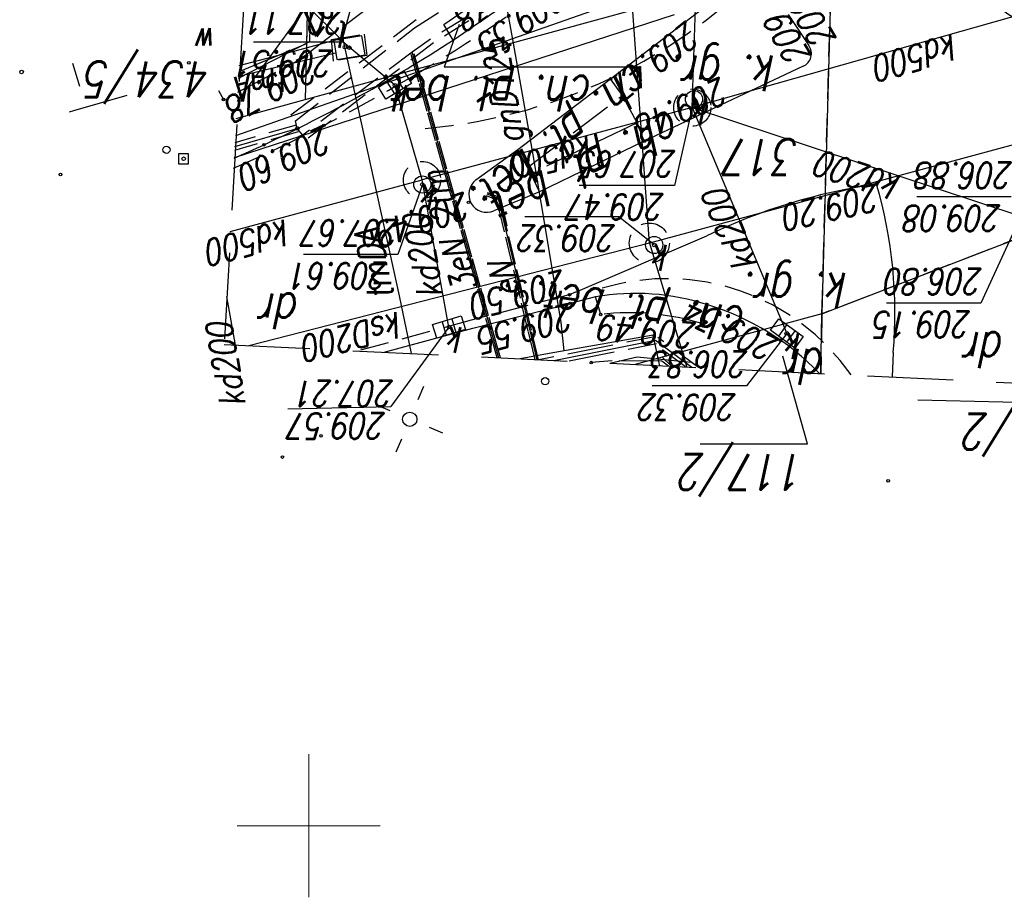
# Model space of a CAD drawing. Extents: x -110 to 11927435, y -6590197 to 5675008.
# Tile 33 of 71: x -109 to -74, y -328 to -297. Entities that reach past the tile are written whole.
import ezdxf
from ezdxf.enums import TextEntityAlignment as Align

# ---------------------------------------------------------------- set-up
doc = ezdxf.new("R2010")
doc.units = 0
for name, pattern in [('BGT', [0]), ('BPB', [1.5, 1, -0.5]), ('KOC', [2, 1.5, -0.5]), ('KOJ', [0]), ('KON', [1.5, 1, -0.5]), ('KOU', [1.5, 1, -0.5]), ('UBE', [1.5, 1, -0.5]), ('UOK', [1.5, 1, -0.5]), ('UOT', [1.5, 1, -0.5]), ('UPE', [0]), ('UPG', [0]), ('UPK', [0]), ('UPT', [0]), ('UPW', [0])]:
    doc.linetypes.add(name, pattern=pattern)
doc.layers.get('0').update_dxf_attribs({"color": 250, "linetype": 'CONTINUOUS', "lineweight": 100})
doc.layers.add('_0', color=7, linetype='CONTINUOUS')
doc.layers.add('PARSI', color=7, linetype='CONTINUOUS', lineweight=20, true_color=0x0a0909)
doc.styles.add('K1_ACAD', font='romans.shx', dxfattribs={"width": 0.8, "oblique": 12})

# ---------------------------------------------------------------- blocks, each defined once
blk = doc.blocks.new('other_WSU')
at = {"linetype": 'Continuous'}
blk.add_circle((0, 0), 0.045, dxfattribs=at)
blk = doc.blocks.new('other_UGE')
at = {"linetype": 'Continuous'}
blk.add_circle((0, 0), 0.0625, dxfattribs=at)
blk = doc.blocks.new('other_KRA')
at = {"linetype": 'Continuous'}
for p, q in [((-0.525, -0.25), (-0.525, 0.25)), ((-0.525, 0.25), (0.525, 0.25)), ((-0.175, -0.25), (-0.175, 0.25)), ((0.175, -0.25), (0.175, 0.25)), ((0.525, 0.25), (0.525, -0.25)), ((0.525, -0.25), (-0.525, -0.25))]:
    blk.add_line(p, q, dxfattribs=at)
blk = doc.blocks.new('other_WLZ')
at = {"linetype": 'Continuous'}
blk.add_circle((0, 0), 0.3, dxfattribs=at)
blk = doc.blocks.new('other_UGK')
at = {"linetype": 'Continuous'}
blk.add_circle((0, 0), 0.0625, dxfattribs=at)
blk = doc.blocks.new('other_WLD')
at = {"linetype": 'Continuous'}
for p, q in [((0.5, 0.333), (-0.5, 0.333)), ((-0.5, 0.333), (-0.5, -0.333)), ((0.5, -0.333), (0.5, 0.333)), ((-0.5, -0.333), (0.5, -0.333))]:
    blk.add_line(p, q, dxfattribs=at)
blk = doc.blocks.new('ARM')
at = {"linetype": 'Continuous'}
blk.add_circle((0, 0), 0.125, dxfattribs=at)
blk = doc.blocks.new('other_SLS')
at = {"linetype": 'Continuous'}
blk.add_circle((0, 0), 0.25, dxfattribs=at)
blk = doc.blocks.new('other_LAT')
at = {"linetype": 'Continuous'}
for p, q in [((0, 0.75), (0, 1.25)), ((-1.25, 0), (-0.75, 0)), ((0.75, 0), (1.25, 0)), ((0, -0.75), (0, -1.25))]:
    blk.add_line(p, q, dxfattribs=at)
blk = doc.blocks.new('other_UGG')
at = {"linetype": 'Continuous'}
blk.add_circle((0, 0), 0.0625, dxfattribs=at)
blk = doc.blocks.new('other_ZAS')
at = {"linetype": 'Continuous'}
for p, q in [((0.175, 0.175), (-0.175, 0.175)), ((-0.175, 0.175), (-0.175, -0.175)), ((0.175, -0.175), (0.175, 0.175)), ((-0.175, -0.175), (0.175, -0.175))]:
    blk.add_line(p, q, dxfattribs=at)
blk = doc.blocks.new('mzsk01')
at = {"layer": 'PARSI'}
for p, q in [((0, -5), (0, 5)), ((5, 0), (-5, 0))]:
    blk.add_line(p, q, dxfattribs=at)
blk = doc.blocks.new('mdcp Łuszczanowiece')
at = {"layer": '_0', "linetype": 'Continuous'}
for p, q in [((6591250.729, 5674985.431), (6591247.127, 5674985.355)), ((6591245.1, 5674982.58), (6591247.127, 5674985.355)), ((6591233.3, 5674982.8), (6591234.712, 5674984.63)), ((6591234.712, 5674984.63), (6591238.001, 5674984.63)), ((6591225.12, 5674978.7), (6591226.522, 5674981.74)), ((6591226.522, 5674981.74), (6591229.811, 5674981.74)), ((6591246.03, 5674977.6), (6591246.892, 5674980.04)), ((6591246.892, 5674980.04), (6591250.181, 5674980.04)), ((6591237.93, 5674979.71), (6591239.162, 5674978.727)), ((6591239.162, 5674978.727), (6591242.452, 5674978.727)), ((6591225.465, 5674978.03), (6591228.755, 5674978.03)), ((6591236.54, 5674974.62), (6591237.226, 5674977.633)), ((6591237.226, 5674977.633), (6591240.548, 5674977.633)), ((6591246.99, 5674974.13), (6591248.802, 5674972.63)), ((6591238.387, 5674973.503), (6591245.263, 5674973.503)), ((6591244.75, 5674972.01), (6591245.263, 5674973.503)), ((6591248.58, 5674972.82), (6591250.952, 5674970.46)), ((6591248.802, 5674972.63), (6591251.928, 5674972.63))]:
    blk.add_line(p, q, dxfattribs=at)
at = {"layer": '_0', "linetype": 'KOJ'}
for p, q in [((6591229.58, 5674983.47), (6591229.614, 5674984.323)), ((6591247.368, 5674983.459), (6591244.27, 5674982.62)), ((6591244.27, 5674982.62), (6591240.87, 5674981.75)), ((6591239.98, 5674981.52), (6591240.87, 5674981.75)), ((6591240.68, 5674981.36), (6591236.09, 5674979.39)), ((6591241.94, 5674977.85), (6591243.53, 5674978.52)), ((6591238.28, 5674976.09), (6591241.94, 5674977.85)), ((6591244.16, 5674977.44), (6591242.69, 5674976.38)), ((6591242.69, 5674976.38), (6591239.46, 5674973.91)), ((6591232.73, 5674973.47), (6591238.28, 5674976.09)), ((6591239.46, 5674973.91), (6591234.71, 5674970.28)), ((6591233.25, 5674971.66), (6591232.53, 5674972.74)), ((6591244.96, 5674972.56), (6591241.68, 5674970.29))]:
    blk.add_line(p, q, dxfattribs=at)
at = {"layer": '_0'}
for p, q in [((6591232.106, 5674984.202), (6591232.07, 5674982.12)), ((6591237.65, 5674983.63), (6591237.328, 5674983.947)), ((6591237.65, 5674983.63), (6591238.598, 5674983.886)), ((6591232.07, 5674982.12), (6591237.65, 5674983.63)), ((6591232.07, 5674982.12), (6591219.21, 5674977.15)), ((6591231.73, 5674969.59), (6591232.07, 5674982.12)), ((6591252.53, 5674975.292), (6591250.12, 5674974.63)), ((6591250.12, 5674974.63), (6591231.73, 5674969.59)), ((6591250.08, 5674972.68), (6591250.12, 5674974.63)), ((6591250.08, 5674972.68), (6591252.442, 5674973.663)), ((6591250.03, 5674970.74), (6591250.08, 5674972.68))]:
    blk.add_line(p, q, dxfattribs=at)
at = {"layer": '_0', "linetype": 'KOU'}
for p, q in [((6591232.07, 5674982.12), (6591232.106, 5674984.202)), ((6591244.33, 5674982.34), (6591248.277, 5674983.415)), ((6591240.89, 5674981.45), (6591244.33, 5674982.34)), ((6591219.21, 5674977.15), (6591232.07, 5674982.12)), ((6591232.07, 5674982.12), (6591231.73, 5674969.59)), ((6591240.69, 5674981.36), (6591240.89, 5674981.45)), ((6591250.08, 5674972.68), (6591252.442, 5674973.663)), ((6591250.03, 5674970.74), (6591250.08, 5674972.68))]:
    blk.add_line(p, q, dxfattribs=at)
at = {"layer": '_0', "linetype": 'UPE'}
for p, q in [((6591236.64, 5674983.802), (6591236.282, 5674983.998)), ((6591237.88, 5674983.04), (6591236.612, 5674983.982)), ((6591238.522, 5674983.623), (6591236.64, 5674983.802)), ((6591241.436, 5674983.748), (6591237.88, 5674983.04)), ((6591239.478, 5674983.843), (6591238.522, 5674983.623)), ((6591243.38, 5674978.09), (6591242.034, 5674983.719)), ((6591243.359, 5674983.654), (6591246.39, 5674972.98)), ((6591243.38, 5674978.09), (6591243.77, 5674977.94)), ((6591252.583, 5674976.273), (6591250.4, 5674975.64))]:
    blk.add_line(p, q, dxfattribs=at)
at = {"layer": '_0', "linetype": 'UBE'}
for p, q in [((6591236.388, 5674983.993), (6591237.805, 5674982.94)), ((6591236.836, 5674983.971), (6591237.955, 5674983.14)), ((6591239.916, 5674983.573), (6591240.921, 5674983.773)), ((6591239.964, 5674983.327), (6591242.024, 5674983.737)), ((6591241.977, 5674983.721), (6591242.223, 5674982.693)), ((6591242.091, 5674983.716), (6591242.329, 5674982.719)), ((6591237.856, 5674983.163), (6591239.916, 5674983.573)), ((6591243.301, 5674983.657), (6591243.428, 5674983.21)), ((6591243.417, 5674983.651), (6591243.534, 5674983.24)), ((6591237.904, 5674982.917), (6591239.964, 5674983.327)), ((6591243.428, 5674983.21), (6591243.719, 5674982.186)), ((6591243.534, 5674983.24), (6591243.825, 5674982.216)), ((6591242.223, 5674982.693), (6591242.499, 5674981.539)), ((6591242.329, 5674982.719), (6591242.605, 5674981.565)), ((6591243.719, 5674982.186), (6591244.01, 5674981.161)), ((6591243.825, 5674982.216), (6591244.116, 5674981.191)), ((6591242.499, 5674981.539), (6591242.775, 5674980.385)), ((6591242.605, 5674981.565), (6591242.881, 5674980.411)), ((6591244.01, 5674981.161), (6591244.301, 5674980.137)), ((6591244.116, 5674981.191), (6591244.407, 5674980.167)), ((6591242.775, 5674980.385), (6591243.051, 5674979.231)), ((6591242.881, 5674980.411), (6591243.157, 5674979.257)), ((6591244.301, 5674980.137), (6591244.592, 5674979.112)), ((6591244.407, 5674980.167), (6591244.697, 5674979.142)), ((6591243.051, 5674979.231), (6591243.327, 5674978.077)), ((6591243.157, 5674979.257), (6591243.433, 5674978.103)), ((6591244.592, 5674979.112), (6591244.883, 5674978.088)), ((6591244.697, 5674979.142), (6591244.988, 5674978.118)), ((6591243.36, 5674978.039), (6591243.75, 5674977.889)), ((6591243.4, 5674978.141), (6591243.79, 5674977.991)), ((6591244.883, 5674978.088), (6591245.173, 5674977.063)), ((6591244.988, 5674978.118), (6591245.279, 5674977.093)), ((6591245.173, 5674977.063), (6591245.464, 5674976.039)), ((6591245.279, 5674977.093), (6591245.57, 5674976.069)), ((6591250.365, 5674975.76), (6591252.591, 5674976.405)), ((6591250.435, 5674975.52), (6591252.576, 5674976.141)), ((6591245.464, 5674976.039), (6591245.755, 5674975.014)), ((6591245.57, 5674976.069), (6591245.861, 5674975.044)), ((6591245.638, 5674972.645), (6591250.097, 5674976.038)), ((6591246.39, 5674972.98), (6591250.21, 5674975.87)), ((6591250.21, 5674975.87), (6591250.4, 5674975.64)), ((6591250.4, 5674975.64), (6591250.46, 5674975.37)), ((6591246.243, 5674971.849), (6591250.703, 5674975.242)), ((6591250.46, 5674975.37), (6591246.31, 5674972.13)), ((6591245.755, 5674975.014), (6591246.046, 5674973.99)), ((6591245.861, 5674975.044), (6591246.152, 5674974.02)), ((6591246.046, 5674973.99), (6591246.337, 5674972.965)), ((6591246.152, 5674974.02), (6591246.443, 5674972.995)), ((6591245.75, 5674972.52), (6591246.39, 5674972.98)), ((6591241.858, 5674970.305), (6591245.677, 5674972.672)), ((6591241.93, 5674970.21), (6591245.75, 5674972.52)), ((6591246.31, 5674972.13), (6591242.4, 5674969.63))]:
    blk.add_line(p, q, dxfattribs=at)
at = {"layer": '_0', "linetype": 'UPK'}
for p, q in [((6591238.1, 5674979.646), (6591236.792, 5674983.974)), ((6591238.1, 5674979.646), (6591252.09, 5674983.229)), ((6591223.966, 5674975.831), (6591238.1, 5674979.646)), ((6591238.1, 5674979.646), (6591239.095, 5674965.789))]:
    blk.add_line(p, q, dxfattribs=at)
at = {"layer": '_0', "linetype": 'KOC'}
for p, q in [((6591237.437, 5674983.942), (6591237.66, 5674983.77)), ((6591237.66, 5674983.77), (6591239.4, 5674983.76)), ((6591239.4, 5674983.76), (6591240.13, 5674983.82)), ((6591236.06, 5674981.8), (6591236.22, 5674982.47)), ((6591239.8, 5674982.14), (6591239.98, 5674981.52)), ((6591241.94, 5674977.85), (6591242.24, 5674977.22)), ((6591238.53, 5674975.45), (6591242.24, 5674977.22)), ((6591242.24, 5674977.22), (6591242.36, 5674977)), ((6591242.36, 5674977), (6591239.04, 5674974.49)), ((6591242.36, 5674977), (6591242.69, 5674976.38)), ((6591238.28, 5674976.09), (6591238.53, 5674975.45)), ((6591238.53, 5674975.45), (6591239.04, 5674974.49)), ((6591239.04, 5674974.49), (6591239.46, 5674973.91)), ((6591253.15, 5674974.32), (6591252.98, 5674974.63)), ((6591252.48, 5674974.368), (6591250.35, 5674973.25)), ((6591258.251, 5674973.36), (6591258.01, 5674974.16)), ((6591250.35, 5674973.25), (6591244.06, 5674968.49)), ((6591244.96, 5674972.56), (6591245.28, 5674972.01)), ((6591245.28, 5674972.01), (6591242.01, 5674969.75))]:
    blk.add_line(p, q, dxfattribs=at)
at = {"layer": '_0', "linetype": 'UPG'}
for p, q in [((6591237.729, 5674983.928), (6591237.964, 5674982.86)), ((6591237.964, 5674982.86), (6591241.595, 5674983.508)), ((6591241.071, 5674983.414), (6591241.185, 5674982.424)), ((6591241.595, 5674983.508), (6591242.618, 5674983.69)), ((6591252.867, 5674981.507), (6591252.569, 5674983.206)), ((6591236.6, 5674974.91), (6591233.3, 5674982.8)), ((6591241.185, 5674982.424), (6591241.592, 5674979.963)), ((6591245.1, 5674982.58), (6591246.04, 5674977.44)), ((6591241.592, 5674979.963), (6591242.164, 5674976.561)), ((6591252.744, 5674979.246), (6591246.04, 5674977.44)), ((6591236.6, 5674974.91), (6591225.12, 5674978.7)), ((6591236.6, 5674974.91), (6591246.04, 5674977.44)), ((6591246.04, 5674977.44), (6591246.99, 5674974.13)), ((6591242.164, 5674976.561), (6591242.845, 5674972.664)), ((6591220.84, 5674970.44), (6591236.6, 5674974.91)), ((6591236.6, 5674974.91), (6591236.28, 5674964.57)), ((6591242.845, 5674972.664), (6591243.468, 5674969.247))]:
    blk.add_line(p, q, dxfattribs=at)
at = {"layer": '_0', "linetype": 'UPT'}
for p, q in [((6591246.405, 5674983.506), (6591246.834, 5674981.489)), ((6591246.834, 5674981.489), (6591248.807, 5674972.476)), ((6591258.209, 5674975.014), (6591256.338, 5674974.48)), ((6591258.36, 5674975.057), (6591258.209, 5674975.014)), ((6591249.07, 5674973.01), (6591252.451, 5674973.829)), ((6591252.43, 5674973.442), (6591250.303, 5674972.877)), ((6591250.303, 5674972.877), (6591248.807, 5674972.476)), ((6591248.807, 5674972.476), (6591247.768, 5674968.65))]:
    blk.add_line(p, q, dxfattribs=at)
at = {"layer": '_0', "linetype": 'UPW'}
for p, q in [((6591237.239, 5674971.673), (6591252.605, 5674976.669)), ((6591237.815, 5674970.728), (6591252.563, 5674975.903)), ((6591248.4, 5674969.07), (6591252.498, 5674974.694))]:
    blk.add_line(p, q, dxfattribs=at)
at = {"layer": '_0', "linetype": 'BGT'}
for p, q in [((6591252.454, 5674973.882), (6591249.96, 5674972.6)), ((6591249.96, 5674972.6), (6591249.762, 5674964.677))]:
    blk.add_line(p, q, dxfattribs=at)
at = {"layer": '_0', "linetype": 'UOT'}
for p, q in [((6591247.97, 5674973.09), (6591249.13, 5674973.29)), ((6591248.06, 5674972.35), (6591247.97, 5674973.09)), ((6591249.13, 5674973.29), (6591249.2, 5674972.53)), ((6591249.2, 5674972.53), (6591248.06, 5674972.35))]:
    blk.add_line(p, q, dxfattribs=at)
at = {"layer": '_0', "linetype": 'BPB', "ltscale": 3}
blk.add_lwpolyline([(6591165.185, 5674987.457), (6591158.691, 5674859.807), (6591109.553, 5674863.045), (6591110.755, 5674725.53), (6591237.72, 5674719.424), (6591252.958, 5674983.187)], close=True, dxfattribs=at)
at = {"layer": '_0', "flags": 128}
for points in [[(6591236.321, 5674986.662), (6591232.576, 5674986.662), (6591233.435, 5674983.6)], [(6591228.727, 5674985.123), (6591223.77, 5674985.234), (6591224.762, 5674982.348)]]:
    blk.add_lwpolyline(points, dxfattribs=at)
at = {"layer": '_0', "linetype": 'UOK'}
for centre, radius in [((6591238.1, 5674979.646), 0.7), ((6591246.04, 5674977.44), 0.65), ((6591236.6, 5674974.91), 0.65)]:
    blk.add_circle(centre, radius, dxfattribs=at)
at = {"layer": '_0', "linetype": 'KON'}
for centre, radius, start, end in [((6591237.481, 5674988.715), 7.829, 214.7462, 286.8759), ((6591247.589, 5674956.77), 18.948, 95.0149, 180.4119)]:
    blk.add_arc(centre, radius, start, end, dxfattribs=at)
at = {"layer": '_0', "linetype": 'KOJ'}
for centre, radius, start, end in [((6591238.742, 5674990.538), 9.14, 223.907, 252.934), ((6591245.711, 5674982.093), 16.19, 175.1195, 196.1473), ((6591238.595, 5674989.714), 8.31, 252.2366, 279.5922), ((6591227.389, 5674997.387), 19.99, 277.968, 295.8024), ((6591243.778, 5674977.941), 0.63, 307.3632, 113.1497), ((6591273.935, 5674928.165), 53, 113.7306, 114.9714), ((6591275.78, 5674924.623), 56.99, 115.1499, 122.738), ((6591232.93, 5674973.023), 0.49, 114.1132, 215.2437), ((6591220.353, 5674963.851), 9.37, 12.2543, 79.693)]:
    blk.add_arc(centre, radius, start, end, dxfattribs=at)
at = {"layer": '_0', "linetype": 'KOC'}
blk.add_arc((6591238.787, 5674990.73), 8.65, 252.7392, 276.7277, dxfattribs=at)
at = {"layer": '_0', "linetype": 'KOU'}
for centre, radius, start, end in [((6591275.541, 5674924.752), 57.08, 113.671, 120.6059), ((6591278.729, 5674919.074), 63.59, 120.47335, 125.96839)]:
    blk.add_arc(centre, radius, start, end, dxfattribs=at)
at = {"layer": '_0', "color": 253, "xscale": 0.5, "yscale": 0.5, "zscale": 0.5}
blk.add_blockref('mzsk01', (6591250, 5675000), dxfattribs=at)
at = {"layer": '_0', "color": 253}
for name, p in [('other_WSU', (6591229.76, 5674987.95)), ('other_WSU', (6591250.92, 5674987.12)), ('other_WSU', (6591249.57, 5674986.38)), ('other_SLS', (6591246.47, 5674985.8)), ('other_WSU', (6591240.13, 5674983.82)), ('other_WSU', (6591233.52, 5674983.04)), ('other_UGK', (6591233.3, 5674982.8)), ('other_UGK', (6591245.1, 5674982.58)), ('other_WSU', (6591239.8, 5674982.14)), ('other_WSU', (6591240.87, 5674981.75)), ('other_WSU', (6591240.89, 5674981.45)), ('other_WLZ', (6591237.93, 5674979.71)), ('other_UGK', (6591237.93, 5674979.71)), ('other_WSU', (6591244.42, 5674978.22)), ('other_WLZ', (6591246.03, 5674977.6)), ('other_WSU', (6591230.16, 5674977.59)), ('other_UGK', (6591246.03, 5674977.6)), ('other_WSU', (6591258.67, 5674977.25)), ('other_UGE', (6591254.37, 5674976.7)), ('other_WSU', (6591238.28, 5674976.09)), ('other_WSU', (6591251.56, 5674976.21)), ('other_WSU', (6591249.47, 5674975.53)), ('other_UGE', (6591250.4, 5674975.64)), ('other_WLZ', (6591236.54, 5674974.62)), ('other_UGK', (6591236.54, 5674974.62)), ('other_WSU', (6591252.98, 5674974.63)), ('other_UGK', (6591246.99, 5674974.13)), ('other_WSU', (6591239.46, 5674973.91)), ('other_WSU', (6591254.19, 5674973.35)), ('other_UGE', (6591248.58, 5674972.82)), ('other_UGE', (6591248.74, 5674972.8))]:
    blk.add_blockref(name, p, dxfattribs=at)
for name, p, rotation in [('other_LAT', (6591246.47, 5674985.8), 337.0300003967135), ('ARM', (6591241.74, 5674984.47), 15.02001309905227), ('other_KRA', (6591233.3, 5674982.8), 323.8668922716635), ('other_KRA', (6591245.1, 5674982.58), 16.92000780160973), ('other_ZAS', (6591254.37, 5674976.7), 269.9999974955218), ('ARM', (6591254.971, 5674976.386), 2.403451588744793), ('other_KRA', (6591246.99, 5674974.13), 31.8821655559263), ('other_UGG', (6591260.032, 5674973.666), 2.404216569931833), ('other_WLD', (6591248.58, 5674972.82), 9.389997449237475)]:
    blk.add_blockref(name, p, dxfattribs=dict(at, rotation=rotation))
at = {"layer": '_0'}
for name, p, rotation in [('other_KRA', (6591233.3, 5674982.8), 323.8668922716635), ('other_KRA', (6591245.1, 5674982.58), 16.92000780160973), ('other_KRA', (6591246.99, 5674974.13), 31.8821655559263), ('other_WLD', (6591248.58, 5674972.82), 9.389997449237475)]:
    blk.add_blockref(name, p, dxfattribs=dict(at, rotation=rotation))
for name, p in [('other_WSU', (6591233.52, 5674983.04)), ('other_UGK', (6591233.3, 5674982.8)), ('other_UGK', (6591245.1, 5674982.58)), ('other_WSU', (6591239.8, 5674982.14)), ('other_WSU', (6591240.87, 5674981.75)), ('other_WSU', (6591240.89, 5674981.45)), ('other_WLZ', (6591237.93, 5674979.71)), ('other_UGK', (6591237.93, 5674979.71)), ('other_WSU', (6591244.42, 5674978.22)), ('other_WLZ', (6591246.03, 5674977.6)), ('other_WSU', (6591230.16, 5674977.59)), ('other_UGK', (6591246.03, 5674977.6)), ('other_WSU', (6591238.28, 5674976.09)), ('other_WSU', (6591251.56, 5674976.21)), ('other_WSU', (6591249.47, 5674975.53)), ('other_UGE', (6591250.4, 5674975.64)), ('other_WLZ', (6591236.54, 5674974.62)), ('other_UGK', (6591236.54, 5674974.62)), ('other_WSU', (6591252.98, 5674974.63)), ('other_UGK', (6591246.99, 5674974.13)), ('other_WSU', (6591239.46, 5674973.91)), ('other_UGE', (6591248.58, 5674972.82)), ('other_UGE', (6591248.74, 5674972.8))]:
    blk.add_blockref(name, p, dxfattribs=at)
at = {"layer": '_0', "style": 'K1_ACAD', "oblique": 12, "width": 0.8}
for s, height, p in [('117/2', 1.25, (6591232.62, 5674988.265)), ('64/2', 1.25, (6591223.563, 5674986.861)), ('209.57', 0.9, (6591247.289, 5674986.483)), ('209.32', 0.9, (6591235.033, 5674985.83)), ('207.21', 0.9, (6591247, 5674985.354)), ('dr', 1.25, (6591231.943, 5674984.594)), ('dr', 1.25, (6591225.673, 5674984.009)), ('206.83', 0.9, (6591234.631, 5674984.33)), ('209.15', 0.9, (6591226.843, 5674982.94)), ('dr', 1.25, (6591250.296, 5674982.658)), ('206.80', 0.9, (6591226.441, 5674981.44)), ('209.61', 0.9, (6591247.213, 5674981.24)), ('207.67', 0.9, (6591246.811, 5674979.74)), ('209.08', 0.9, (6591225.787, 5674979.23)), ('209.47', 0.9, (6591237.547, 5674978.833)), ('206.88', 0.9, (6591225.385, 5674977.73)), ('317', 1.25, (6591232.853, 5674977.263)), ('207.65', 0.9, (6591237.146, 5674977.333)), ('434/5', 1.25, (6591253.404, 5674974.547)), ('209.51', 0.9, (6591249.123, 5674973.83)), ('t', 0.9, (6591248.58, 5674972.82)), ('207.11', 0.9, (6591248.721, 5674972.33))]:
    blk.add_text(s, height=height, dxfattribs=at).set_placement(p, align=Align.TOP_LEFT)
for s, rotation, p in [('kd200', 279.95, (6591252.2, 5674985.29)), ('209.34', 334.05, (6591233.52, 5674983.04)), ('ksD200', 14.369, (6591246.848, 5674982.031)), ('209.55', 15.02, (6591240.87, 5674981.75)), ('eN', 283.53, (6591242.59, 5674981.41)), ('3eN', 285.8514, (6591244.054, 5674981.208)), ('kd200', 280.36, (6591245.3, 5674981.48)), ('tmDA', 282.0251, (6591247.015, 5674981.514)), ('kd200', 292.69, (6591234.3, 5674980.4)), ('kd500', 15, (6591250.786, 5674978.798)), ('209.20', 12.56, (6591230.16, 5674977.59)), ('2tm', 285.8514, (6591244.722, 5674978.854)), ('kd200', 341.73, (6591229.26, 5674977.33)), ('209.60', 25.71, (6591249.47, 5674975.53)), ('kd500', 15, (6591240.19, 5674975.87)), ('gnD125', 279.3803, (6591242.48, 5674976.095)), ('tmA', 13.6212, (6591250.798, 5674973.405)), ('kd500', 15.83, (6591227.47, 5674972.32)), ('209.35', 34.54, (6591241.38, 5674970.54)), ('207.97', 53.96, (6591248.4, 5674969.07))]:
    blk.add_text(s, height=0.9, rotation=rotation, dxfattribs=at).set_placement(p)
for s, height, p in [('k', 0.9, (6591233.3, 5674982.8)), ('k', 0.9, (6591245.1, 5674982.58)), ('k', 0.9, (6591237.93, 5674979.71)), ('k', 0.9, (6591246.03, 5674977.6)), ('k', 0.9, (6591236.54, 5674974.62)), ('ch. pł. bet.', 1.25, (6591247.511, 5674973.797)), ('k', 0.9, (6591246.99, 5674974.13))]:
    blk.add_text(s, height=height, dxfattribs=at).set_placement(p, align=Align.RIGHT)
for rotation, p in [(352.65, (6591238.42, 5674981.87)), (25.12, (6591240.5, 5674976.93)), (37.91, (6591241.24, 5674975.87))]:
    blk.add_text('ch. pł. bet.', height=1.25, rotation=rotation, dxfattribs=at).set_placement(p, align=Align.MIDDLE)
for s, rotation, p in [('209.49', 354.73, (6591239.8, 5674982.14)), ('209.78', 27.74, (6591252.98, 5674974.63)), ('209.47', 37.39, (6591239.46, 5674973.91)), ('w', 2.403, (6591253.917, 5674972.157))]:
    blk.add_text(s, height=0.9, rotation=rotation, dxfattribs=at).set_placement(p, align=Align.RIGHT)
for s, height, p in [('k. gr.', 1.25, (6591231.14, 5674980.68)), ('209.32', 0.9, (6591239.243, 5674979.027)), ('k. gr.', 1.25, (6591233.664, 5674973.092))]:
    blk.add_text(s, height=height, dxfattribs=at).set_placement(p)
for s, rotation, p in [('209.50', 14.51, (6591240.89, 5674981.45)), ('209.38', 34.72, (6591241.68, 5674970.29))]:
    blk.add_text(s, height=0.9, rotation=rotation, dxfattribs=at).set_placement(p, align=Align.TOP_LEFT)
blk.add_text('209.49', height=0.9, rotation=19.15, dxfattribs=at).set_placement((6591244.38, 5674978.28), align=Align.MIDDLE_LEFT)
blk.add_text('209.48', height=0.9, rotation=25.27, dxfattribs=at).set_placement((6591238.28, 5674976.09), align=Align.TOP_RIGHT)
blk.add_text('209.29', height=0.9, rotation=299.29, dxfattribs=at).set_placement((6591233.25, 5674971.66), align=Align.CENTER)
blk.add_text('209.18', height=0.9, rotation=300.47, dxfattribs=at).set_placement((6591233.19, 5674971.52), align=Align.TOP_CENTER)

msp = doc.modelspace()

# ---------------------------------------------------------------- block references
at = {"layer": '_0', "linetype": 'ByBlock', "lineweight": 9, "rotation": 180}
msp.add_blockref('mdcp Łuszczanowiece', (6591151.409, 5674674.849), dxfattribs=at)

doc.saveas('drawing.dxf')
